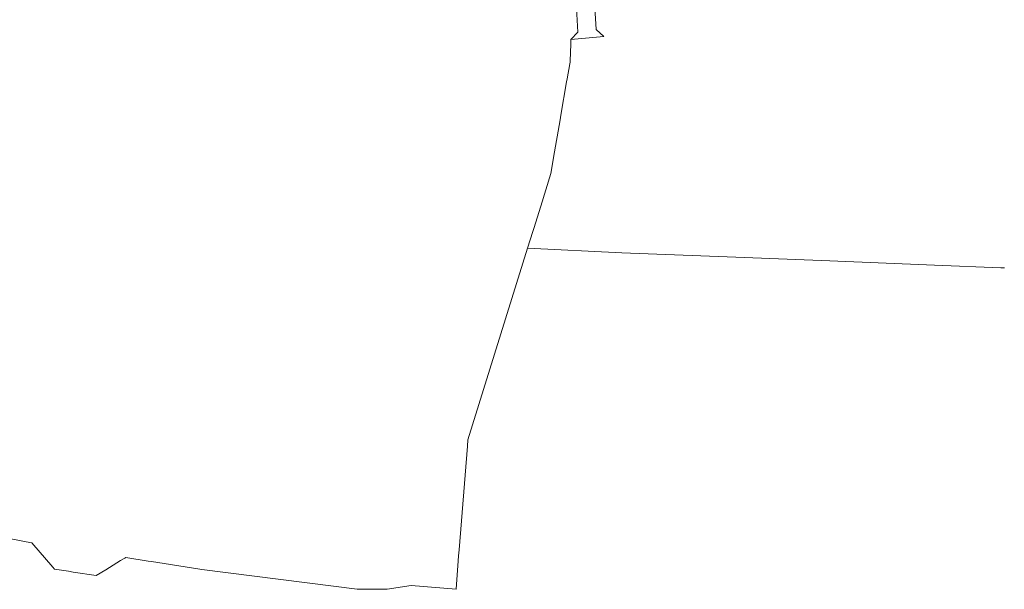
# Model space of a CAD drawing. Header units: millimetres. Extents: x -191 to 81095, y -508122 to 28741.
# Tile 108 of 255: x 5098 to 5745, y 8994 to 9368. Entities that reach past the tile are written whole.
import ezdxf

# ---------------------------------------------------------------- set-up
doc = ezdxf.new("R2010")
doc.units = ezdxf.units.MM
doc.linetypes.add('VE22-087 DB - VST Hervest-Dorsten ALK VA2736$0$1', pattern=[0])
for name, color, linetype, lineweight in [('VE22-087 DB - VST Hervest-Dorsten ALK VA2736$0$AX_Flurstueck', 9, 'VE22-087 DB - VST Hervest-Dorsten ALK VA2736$0$1', 18), ('VE22-087 DB - VST Hervest-Dorsten ALK VA2736$0$AX_Strassenverkehr', 7, 'VE22-087 DB - VST Hervest-Dorsten ALK VA2736$0$1', 18), ('VE22-087 DB - VST Hervest-Dorsten ALK VA2736$0$Flurgrenzen', 9, 'VE22-087 DB - VST Hervest-Dorsten ALK VA2736$0$1', 18)]:
    doc.layers.add(name, color=color, linetype=linetype, lineweight=lineweight)
doc.layers.add('XREF ALK Kataster', color=251, linetype='Continuous')

# ---------------------------------------------------------------- blocks, each defined once
blk = doc.blocks.new('VE22-087 DB - VST Hervest-Dorsten ALK VA2736')
at = {"layer": 'VE22-087 DB - VST Hervest-Dorsten ALK VA2736$0$AX_Flurstueck', "linetype": 'VE22-087 DB - VST Hervest-Dorsten ALK VA2736$0$1', "lineweight": 13, "ltscale": 0.5}
blk.add_polyline3d([(5463.7, 9375.93, 0), (5464.64, 9360.18, 0), (5459.98, 9355.37, 0), (5481.71, 9357.28, 0), (5476.54, 9361.9, 0), (5475.33, 9383.52, 0)], dxfattribs=at)
at = {"layer": 'VE22-087 DB - VST Hervest-Dorsten ALK VA2736$0$AX_Strassenverkehr', "color": 253, "linetype": 'VE22-087 DB - VST Hervest-Dorsten ALK VA2736$0$1', "lineweight": 13, "ltscale": 0.5, "true_color": 0x999999}
blk.add_polyline3d([(5463.7, 9375.93, 0), (5464.64, 9360.18, 0), (5459.98, 9355.37, 0), (5481.71, 9357.28, 0), (5476.54, 9361.9, 0), (5475.33, 9383.52, 0)], dxfattribs=at)
at = {"layer": 'VE22-087 DB - VST Hervest-Dorsten ALK VA2736$0$Flurgrenzen', "ltscale": 0.5}
for points in [[(5463.7, 9375.93, 0), (5464.64, 9360.18, 0), (5459.98, 9355.37, 0), (5459.95, 9354.55, 0), (5459.88, 9352.68, 0), (5459.64, 9346.37, 0), (5459.47, 9341.75, 0), (5459.46, 9341.48, 0), (5459.42, 9340.5, 0), (5459.23, 9339.42, 0), (5457.53, 9329.55, 0), (5457.17, 9327.5, 0), (5453.41, 9305.71, 0), (5452.86, 9302.55, 0), (5448.59, 9277.76, 0), (5447.88, 9273.64, 0), (5446.81, 9267.41, 0), (5440.2, 9246.01, 0), (5435.56, 9231.13, 0), (5434.95, 9229.18, 0), (5431.56, 9218.29, 0), (5493.46, 9215.33, 0), (5562.79, 9212.6, 0), (5630.15, 9209.94, 0), (5698.91, 9207.22, 0), (5742.52, 9205.5, 0), (5744.93, 9205.41, 0)], [(5087.59, 9028.28, 0), (5102.21, 9025.43, 0), (5105.72, 9024.75, 0), (5119.57, 9008.83, 0), (5120.64, 9007.56, 0), (5129.87, 9006.16, 0), (5133.04, 9005.68, 0), (5135.94, 9005.24, 0), (5139.13, 9004.76, 0), (5142, 9004.33, 0), (5144.95, 9003.88, 0), (5148.2, 9003.39, 0), (5154.37, 9007.18, 0), (5164.07, 9013.14, 0), (5166.82, 9014.83, 0), (5167.6, 9015.31, 0), (5182.16, 9012.84, 0), (5184.43, 9012.5, 0), (5210.82, 9008.43, 0), (5217.51, 9007.38, 0), (5319.67, 8994.37, 0), (5339.27, 8994.33, 0), (5355.12, 8996.83, 0), (5384.53, 8994.43, 0), (5386.01, 9013.08, 0), (5386.26, 9016.22, 0), (5386.57, 9020.16, 0), (5391.98, 9088.29, 0), (5392.32, 9092.49, 0), (5431.56, 9218.29, 0), (5434.95, 9229.18, 0), (5435.56, 9231.13, 0), (5440.2, 9246.01, 0), (5446.81, 9267.41, 0), (5447.88, 9273.64, 0), (5448.59, 9277.76, 0), (5452.86, 9302.55, 0), (5453.41, 9305.71, 0), (5457.17, 9327.5, 0), (5457.53, 9329.55, 0), (5459.23, 9339.42, 0), (5459.42, 9340.5, 0), (5459.46, 9341.48, 0), (5459.47, 9341.75, 0), (5459.64, 9346.37, 0), (5459.88, 9352.68, 0), (5459.95, 9354.55, 0), (5459.98, 9355.37, 0), (5464.64, 9360.18, 0), (5463.7, 9375.93, 0)]]:
    blk.add_polyline3d(points, dxfattribs=at)

msp = doc.modelspace()

# ---------------------------------------------------------------- block references
at = {"layer": 'XREF ALK Kataster', "color": 251}
msp.add_blockref('VE22-087 DB - VST Hervest-Dorsten ALK VA2736', (0, 0), dxfattribs=at)

doc.saveas('drawing.dxf')
